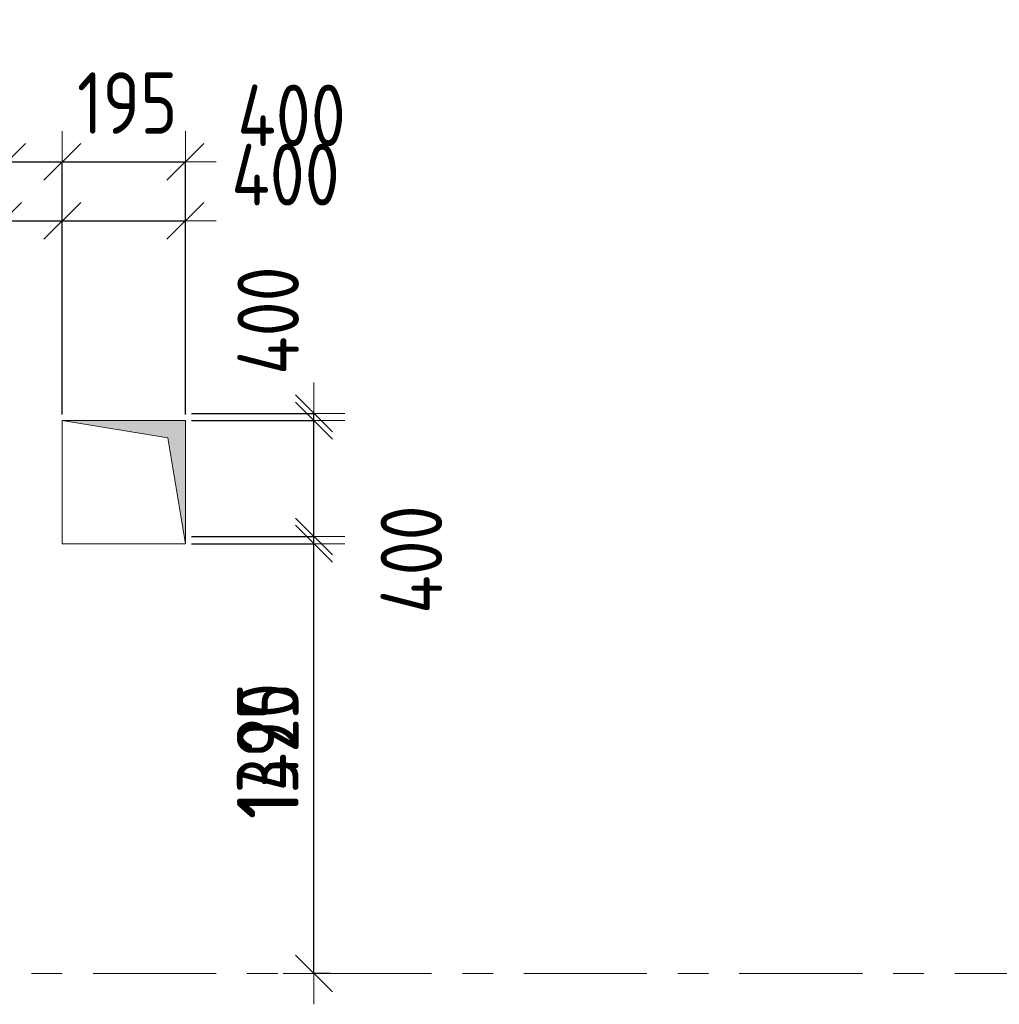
# Model space of a CAD drawing. Header units: metres. Extents: x -38 to 89, y -15 to 21.
# Tile 17 of 129: x 16.03 to 19.21, y 3.2 to 6.4. Entities that reach past the tile are written whole.
import ezdxf

# ---------------------------------------------------------------- set-up
doc = ezdxf.new("R2010")
doc.units = ezdxf.units.M
doc.header["$PDMODE"] = 65
doc.linetypes.add('______11', pattern=[0.5, 0.4, -0.05, 0, -0.05])
doc.linetypes.add('______5', pattern=[1.1, 0.8, -0.1, 0.1, -0.1])
for name, color, linetype, lineweight in [('XR$2$Осевая линия (1)', 7, '______5', 13), ('XR$3$Перекрытие (1)', 7, 'Continuous', 35), ('XR$4$Размерная линия (1)', 7, 'Continuous', 13), ('XR$5$Размерная линия (1)', 7, 'Continuous', 13)]:
    doc.layers.add(name, color=color, linetype=linetype, lineweight=lineweight)
doc.layers.add('XR$3$Макрос проема_ отверстия', color=7, linetype='Continuous', lineweight=13, true_color=0x2d2d2d)
doc.styles.add('ISOCPEUR', font='txt')
doc.dimstyles.new('DIMSTYLE_3', dxfattribs={"dimtxt": 0.2, "dimasz": 0.2, "dimexe": 0, "dimexo": 0, "dimgap": 0.1, "dimtad": 2, "dimdec": 0, "dimlfac": 1000, "dimrnd": 5, "dimzin": 12, "dimdsep": 46, "dimtxsty": 'ISOCPEUR', "dimblk1": 'ALL_ML_STRICH', "dimblk2": 'ALL_ML_STRICH', "dimsah": 1, "dimcen": 0, "dimclrd": 7, "dimclre": 256, "dimclrt": 7, "dimadec": 0, "dimazin": 0, "dimtfac": 1, "dimtdec": 0, "dimtix": 1, "dimtmove": 2, "dimatfit": 3, "dimfxl": 0, "dimtzin": 0, "dimlwd": 0, "dimlwe": -3, "dimarcsym": 0})
doc.dimstyles.new('DIMSTYLE_6', dxfattribs={"dimtxt": 0.2, "dimasz": 0.2, "dimexe": 0, "dimexo": 0, "dimgap": 0.1, "dimtad": 2, "dimdec": 0, "dimlfac": 1000, "dimrnd": 5, "dimzin": 12, "dimdsep": 46, "dimtxsty": 'ISOCPEUR', "dimblk1": 'ALL_ML_STRICH', "dimblk2": 'ALL_ML_STRICH', "dimsah": 1, "dimcen": 0, "dimclrd": 7, "dimclre": 256, "dimclrt": 7, "dimadec": 0, "dimazin": 0, "dimtfac": 1, "dimtdec": 0, "dimtix": 1, "dimtmove": 2, "dimatfit": 3, "dimfxl": 0, "dimtvp": 1.2, "dimtzin": 0, "dimlwd": 0, "dimlwe": -3, "dimarcsym": 0})
doc.dimstyles.new('DIMSTYLE_7', dxfattribs={"dimtxt": 0.2, "dimasz": 0.2, "dimexe": 0, "dimexo": 0, "dimgap": 0.1, "dimtad": 0, "dimdec": 0, "dimlfac": 1000, "dimrnd": 5, "dimzin": 12, "dimdsep": 46, "dimtxsty": 'ISOCPEUR', "dimblk1": 'ALL_ML_STRICH', "dimblk2": 'ALL_ML_STRICH', "dimsah": 1, "dimcen": 0, "dimclrd": 7, "dimclre": 256, "dimclrt": 7, "dimadec": 0, "dimazin": 0, "dimtfac": 1, "dimtdec": 0, "dimtix": 1, "dimtmove": 2, "dimatfit": 3, "dimfxl": 0, "dimtvp": 1.2, "dimtzin": 0, "dimlwd": 0, "dimlwe": -3, "dimarcsym": 0})

# ---------------------------------------------------------------- blocks, each defined once
blk = doc.blocks.new('Отображение проема', base_point=(-1.1579, -49.3094))
at = {"layer": 'XR$3$Макрос проема_ отверстия', "true_color": 0x000000, "transparency": 33554687}
blk.add_hatch(color=18, dxfattribs=at).paths.add_polyline_path([(-1.1579, -50.1094), (-1.0448, -49.4225), (-0.3579, -49.3094), (-1.1579, -49.3094)])
at = {"layer": 'XR$3$Макрос проема_ отверстия', "transparency": 33554687}
for p, q in [((-1.1579, -50.1094), (-1.1579, -49.3094)), ((-1.1579, -49.3094), (-0.3579, -49.3094)), ((-1.0448, -49.4225), (-0.3579, -49.3094)), ((-1.1579, -50.1094), (-1.0448, -49.4225))]:
    blk.add_line(p, q, dxfattribs=at)
blk = doc.blocks.new('ALL_ML_STRICH')
at = {"color": 0, "linetype": 'ByBlock', "lineweight": -2}
for p, q in [((0, -0.5), (0, 0.5)), ((-0.3, -0.3), (0.3, 0.3)), ((-1, 0), (0.5, 0))]:
    blk.add_line(p, q, dxfattribs=at)
blk = doc.blocks.new('*D118')
at = {"layer": 'DEFPOINTS', "color": 7, "linetype": 'Continuous', "lineweight": 13, "transparency": 33554687}
for p in [(16.57, 4.7199), (16.9878, 3.3), (17.0609, 3.3)]:
    blk.add_point(p, dxfattribs=at)
at = {"layer": 'XR$4$Размерная линия (1)', "color": 9, "linetype": 'Continuous', "lineweight": -2, "true_color": 0xc7c7c7, "transparency": 33554687}
for p, q in [((16.59, 4.7199), (16.9878, 4.7199)), ((17.0409, 3.3), (16.9878, 3.3))]:
    blk.add_line(p, q, dxfattribs=at)
at = {"layer": 'XR$4$Размерная линия (1)', "color": 7, "linetype": 'Continuous', "lineweight": -2, "transparency": 33554687}
blk.add_line((16.9878, 3.3), (16.9878, 4.7199), dxfattribs=at)
at = {"layer": 'XR$4$Размерная линия (1)', "color": 7, "linetype": 'Continuous', "lineweight": 13, "transparency": 33554687, "xscale": 0.2, "yscale": 0.2, "zscale": 0.2}
for p, rotation in [((16.9878, 4.7199), 90), ((16.9878, 3.3), 270)]:
    blk.add_blockref('ALL_ML_STRICH', p, dxfattribs=dict(at, rotation=rotation))
at = {"layer": 'XR$4$Размерная линия (1)', "color": 7, "linetype": 'Continuous', "lineweight": 13, "transparency": 33554687, "insert": (16.8378, 4.0266), "char_height": 0.2, "width": 0.666667, "attachment_point": 5, "rotation": 90, "style": 'ISOCPEUR'}
blk.add_mtext('\\W0.83;\\A1;{1420}', dxfattribs=at)
blk = doc.blocks.new('*D119')
at = {"layer": 'DEFPOINTS', "color": 7, "linetype": 'Continuous', "lineweight": 13, "transparency": 33554687}
for p in [(16.57, 5.1199), (16.57, 4.7199), (16.9878, 4.7199)]:
    blk.add_point(p, dxfattribs=at)
at = {"layer": 'XR$4$Размерная линия (1)', "color": 9, "linetype": 'Continuous', "lineweight": -2, "true_color": 0xc7c7c7, "transparency": 33554687}
for p, q in [((16.59, 5.1199), (16.9878, 5.1199)), ((16.59, 4.7199), (16.9878, 4.7199))]:
    blk.add_line(p, q, dxfattribs=at)
at = {"layer": 'XR$4$Размерная линия (1)', "color": 7, "linetype": 'Continuous', "lineweight": -2, "transparency": 33554687}
blk.add_line((16.9878, 4.7199), (16.9878, 5.1199), dxfattribs=at)
at = {"layer": 'XR$4$Размерная линия (1)', "color": 7, "linetype": 'Continuous', "lineweight": 13, "transparency": 33554687, "xscale": 0.2, "yscale": 0.2, "zscale": 0.2}
for p, rotation in [((16.9878, 5.1199), 90), ((16.9878, 4.7199), 270)]:
    blk.add_blockref('ALL_ML_STRICH', p, dxfattribs=dict(at, rotation=rotation))
at = {"layer": 'XR$4$Размерная линия (1)', "color": 7, "linetype": 'Continuous', "lineweight": 13, "transparency": 33554687, "insert": (17.3044, 4.6449), "char_height": 0.2, "width": 0.5, "attachment_point": 5, "rotation": 90, "style": 'ISOCPEUR'}
blk.add_mtext('\\W0.83;\\A1;{400}', dxfattribs=at)
blk = doc.blocks.new('*D220')
at = {"layer": 'DEFPOINTS', "color": 7, "linetype": 'Continuous', "lineweight": 13, "transparency": 33554687}
for p in [(15.327, 5.7455), (15.327, 5.0068), (15.977, 5.0068)]:
    blk.add_point(p, dxfattribs=at)
at = {"layer": 'XR$4$Размерная линия (1)', "color": 9, "linetype": 'Continuous', "lineweight": -2, "true_color": 0xc7c7c7, "transparency": 33554687}
for p, q in [((15.327, 5.0268), (15.327, 5.7455)), ((15.977, 5.0268), (15.977, 5.7455))]:
    blk.add_line(p, q, dxfattribs=at)
at = {"layer": 'XR$4$Размерная линия (1)', "color": 7, "linetype": 'Continuous', "lineweight": -2, "transparency": 33554687}
blk.add_line((15.327, 5.7455), (15.977, 5.7455), dxfattribs=at)
at = {"layer": 'XR$4$Размерная линия (1)', "color": 7, "linetype": 'Continuous', "lineweight": 13, "transparency": 33554687, "xscale": 0.2, "yscale": 0.2, "zscale": 0.2, "rotation": 180}
blk.add_blockref('ALL_ML_STRICH', (15.327, 5.7455), dxfattribs=at)
at = {"layer": 'XR$4$Размерная линия (1)', "color": 7, "linetype": 'Continuous', "lineweight": 13, "transparency": 33554687, "xscale": 0.2, "yscale": 0.2, "zscale": 0.2}
blk.add_blockref('ALL_ML_STRICH', (15.977, 5.7455), dxfattribs=at)
at = {"layer": 'XR$4$Размерная линия (1)', "color": 7, "linetype": 'Continuous', "lineweight": 13, "transparency": 33554687, "insert": (15.6604, 5.8955), "char_height": 0.2, "width": 0.5, "attachment_point": 5, "style": 'ISOCPEUR'}
blk.add_mtext('\\W0.83;\\A1;{650}', dxfattribs=at)
blk = doc.blocks.new('*D221')
at = {"layer": 'DEFPOINTS', "color": 7, "linetype": 'Continuous', "lineweight": 13, "transparency": 33554687}
for p in [(15.977, 5.7455), (16.17, 5.1199), (15.977, 5.0068)]:
    blk.add_point(p, dxfattribs=at)
at = {"layer": 'XR$4$Размерная линия (1)', "color": 9, "linetype": 'Continuous', "lineweight": -2, "true_color": 0xc7c7c7, "transparency": 33554687}
for p, q in [((15.977, 5.0268), (15.977, 5.7455)), ((16.17, 5.1399), (16.17, 5.7455))]:
    blk.add_line(p, q, dxfattribs=at)
at = {"layer": 'XR$4$Размерная линия (1)', "color": 7, "linetype": 'Continuous', "lineweight": -2, "transparency": 33554687}
blk.add_line((15.977, 5.7455), (16.17, 5.7455), dxfattribs=at)
at = {"layer": 'XR$4$Размерная линия (1)', "color": 7, "linetype": 'Continuous', "lineweight": 13, "transparency": 33554687, "xscale": 0.2, "yscale": 0.2, "zscale": 0.2, "rotation": 180}
blk.add_blockref('ALL_ML_STRICH', (15.977, 5.7455), dxfattribs=at)
at = {"layer": 'XR$4$Размерная линия (1)', "color": 7, "linetype": 'Continuous', "lineweight": 13, "transparency": 33554687, "xscale": 0.2, "yscale": 0.2, "zscale": 0.2}
blk.add_blockref('ALL_ML_STRICH', (16.17, 5.7455), dxfattribs=at)
at = {"layer": 'XR$4$Размерная линия (1)', "color": 7, "linetype": 'Continuous', "lineweight": 13, "transparency": 33554687, "insert": (16.3811, 6.1283), "char_height": 0.2, "width": 0.5, "attachment_point": 5, "style": 'ISOCPEUR'}
blk.add_mtext('\\W0.83;\\A1;{195}', dxfattribs=at)
blk = doc.blocks.new('*D222')
at = {"layer": 'DEFPOINTS', "color": 7, "linetype": 'Continuous', "lineweight": 13, "transparency": 33554687}
for p in [(16.17, 5.7455), (16.17, 5.1199), (16.57, 5.1199)]:
    blk.add_point(p, dxfattribs=at)
at = {"layer": 'XR$4$Размерная линия (1)', "color": 9, "linetype": 'Continuous', "lineweight": -2, "true_color": 0xc7c7c7, "transparency": 33554687}
for p, q in [((16.17, 5.1399), (16.17, 5.7455)), ((16.57, 5.1399), (16.57, 5.7455))]:
    blk.add_line(p, q, dxfattribs=at)
at = {"layer": 'XR$4$Размерная линия (1)', "color": 7, "linetype": 'Continuous', "lineweight": -2, "transparency": 33554687}
blk.add_line((16.17, 5.7455), (16.57, 5.7455), dxfattribs=at)
at = {"layer": 'XR$4$Размерная линия (1)', "color": 7, "linetype": 'Continuous', "lineweight": 13, "transparency": 33554687, "xscale": 0.2, "yscale": 0.2, "zscale": 0.2, "rotation": 180}
blk.add_blockref('ALL_ML_STRICH', (16.17, 5.7455), dxfattribs=at)
at = {"layer": 'XR$4$Размерная линия (1)', "color": 7, "linetype": 'Continuous', "lineweight": 13, "transparency": 33554687, "xscale": 0.2, "yscale": 0.2, "zscale": 0.2}
blk.add_blockref('ALL_ML_STRICH', (16.57, 5.7455), dxfattribs=at)
at = {"layer": 'XR$4$Размерная линия (1)', "color": 7, "linetype": 'Continuous', "lineweight": 13, "transparency": 33554687, "insert": (16.8956, 5.8956), "char_height": 0.2, "width": 0.5, "attachment_point": 5, "style": 'ISOCPEUR'}
blk.add_mtext('\\W0.83;\\A1;{400}', dxfattribs=at)
blk = doc.blocks.new('*D663')
at = {"layer": 'DEFPOINTS', "color": 7, "linetype": 'Continuous', "lineweight": 13, "transparency": 33554687}
for p in [(13.85, 5.9373), (13.85, 5.13), (15.99, 5.0965)]:
    blk.add_point(p, dxfattribs=at)
at = {"layer": 'XR$5$Размерная линия (1)', "color": 9, "linetype": 'Continuous', "lineweight": -2, "true_color": 0xc7c7c7, "transparency": 33554687}
for p, q in [((13.85, 5.15), (13.85, 5.9373)), ((15.99, 5.1165), (15.99, 5.9373))]:
    blk.add_line(p, q, dxfattribs=at)
at = {"layer": 'XR$5$Размерная линия (1)', "color": 7, "linetype": 'Continuous', "lineweight": -2, "transparency": 33554687}
blk.add_line((13.85, 5.9373), (15.99, 5.9373), dxfattribs=at)
at = {"layer": 'XR$5$Размерная линия (1)', "color": 7, "linetype": 'Continuous', "lineweight": 13, "transparency": 33554687, "xscale": 0.2, "yscale": 0.2, "zscale": 0.2, "rotation": 180}
blk.add_blockref('ALL_ML_STRICH', (13.85, 5.9373), dxfattribs=at)
at = {"layer": 'XR$5$Размерная линия (1)', "color": 7, "linetype": 'Continuous', "lineweight": 13, "transparency": 33554687, "xscale": 0.2, "yscale": 0.2, "zscale": 0.2}
blk.add_blockref('ALL_ML_STRICH', (15.99, 5.9373), dxfattribs=at)
at = {"layer": 'XR$5$Размерная линия (1)', "color": 7, "linetype": 'Continuous', "lineweight": 13, "transparency": 33554687, "insert": (14.9366, 6.0873), "char_height": 0.2, "width": 0.666667, "attachment_point": 5, "style": 'ISOCPEUR'}
blk.add_mtext('\\W0.83;\\A1;{2140}', dxfattribs=at)
blk = doc.blocks.new('*D664')
at = {"layer": 'DEFPOINTS', "color": 7, "linetype": 'Continuous', "lineweight": 13, "transparency": 33554687}
for p in [(15.99, 5.9373), (15.99, 5.0965), (16.17, 5.0966)]:
    blk.add_point(p, dxfattribs=at)
at = {"layer": 'XR$5$Размерная линия (1)', "color": 9, "linetype": 'Continuous', "lineweight": -2, "true_color": 0xc7c7c7, "transparency": 33554687}
for p, q in [((15.99, 5.1165), (15.99, 5.9373)), ((16.17, 5.1166), (16.17, 5.9373))]:
    blk.add_line(p, q, dxfattribs=at)
at = {"layer": 'XR$5$Размерная линия (1)', "color": 7, "linetype": 'Continuous', "lineweight": -2, "transparency": 33554687}
blk.add_line((15.99, 5.9373), (16.17, 5.9373), dxfattribs=at)
at = {"layer": 'XR$5$Размерная линия (1)', "color": 7, "linetype": 'Continuous', "lineweight": 13, "transparency": 33554687, "xscale": 0.2, "yscale": 0.2, "zscale": 0.2, "rotation": 180}
blk.add_blockref('ALL_ML_STRICH', (15.99, 5.9373), dxfattribs=at)
at = {"layer": 'XR$5$Размерная линия (1)', "color": 7, "linetype": 'Continuous', "lineweight": 13, "transparency": 33554687, "xscale": 0.2, "yscale": 0.2, "zscale": 0.2}
blk.add_blockref('ALL_ML_STRICH', (16.17, 5.9373), dxfattribs=at)
at = {"layer": 'XR$5$Размерная линия (1)', "color": 7, "linetype": 'Continuous', "lineweight": 13, "transparency": 33554687, "insert": (15.7782, 6.2679), "char_height": 0.2, "width": 0.5, "attachment_point": 5, "style": 'ISOCPEUR'}
blk.add_mtext('\\W0.83;\\A1;{180}', dxfattribs=at)
blk = doc.blocks.new('*D665')
at = {"layer": 'DEFPOINTS', "color": 7, "linetype": 'Continuous', "lineweight": 13, "transparency": 33554687}
for p in [(16.17, 5.9373), (16.17, 5.0966), (16.57, 5.0966)]:
    blk.add_point(p, dxfattribs=at)
at = {"layer": 'XR$5$Размерная линия (1)', "color": 9, "linetype": 'Continuous', "lineweight": -2, "true_color": 0xc7c7c7, "transparency": 33554687}
for p, q in [((16.17, 5.1166), (16.17, 5.9373)), ((16.57, 5.1166), (16.57, 5.9373))]:
    blk.add_line(p, q, dxfattribs=at)
at = {"layer": 'XR$5$Размерная линия (1)', "color": 7, "linetype": 'Continuous', "lineweight": -2, "transparency": 33554687}
blk.add_line((16.17, 5.9373), (16.57, 5.9373), dxfattribs=at)
at = {"layer": 'XR$5$Размерная линия (1)', "color": 7, "linetype": 'Continuous', "lineweight": 13, "transparency": 33554687, "xscale": 0.2, "yscale": 0.2, "zscale": 0.2, "rotation": 180}
blk.add_blockref('ALL_ML_STRICH', (16.17, 5.9373), dxfattribs=at)
at = {"layer": 'XR$5$Размерная линия (1)', "color": 7, "linetype": 'Continuous', "lineweight": 13, "transparency": 33554687, "xscale": 0.2, "yscale": 0.2, "zscale": 0.2}
blk.add_blockref('ALL_ML_STRICH', (16.57, 5.9373), dxfattribs=at)
at = {"layer": 'XR$5$Размерная линия (1)', "color": 7, "linetype": 'Continuous', "lineweight": 13, "transparency": 33554687, "insert": (16.9152, 6.0882), "char_height": 0.2, "width": 0.5, "attachment_point": 5, "style": 'ISOCPEUR'}
blk.add_mtext('\\W0.83;\\A1;{400}', dxfattribs=at)
blk = doc.blocks.new('*D666')
at = {"layer": 'DEFPOINTS', "color": 7, "linetype": 'Continuous', "lineweight": 13, "transparency": 33554687}
for p in [(16.57, 4.6966), (16.9878, 3.3), (17.0609, 3.3)]:
    blk.add_point(p, dxfattribs=at)
at = {"layer": 'XR$5$Размерная линия (1)', "color": 9, "linetype": 'Continuous', "lineweight": -2, "true_color": 0xc7c7c7, "transparency": 33554687}
for p, q in [((16.59, 4.6966), (16.9878, 4.6966)), ((17.0409, 3.3), (16.9878, 3.3))]:
    blk.add_line(p, q, dxfattribs=at)
at = {"layer": 'XR$5$Размерная линия (1)', "color": 7, "linetype": 'Continuous', "lineweight": -2, "transparency": 33554687}
blk.add_line((16.9878, 3.3), (16.9878, 4.6966), dxfattribs=at)
at = {"layer": 'XR$5$Размерная линия (1)', "color": 7, "linetype": 'Continuous', "lineweight": 13, "transparency": 33554687, "xscale": 0.2, "yscale": 0.2, "zscale": 0.2}
for p, rotation in [((16.9878, 4.6966), 90), ((16.9878, 3.3), 270)]:
    blk.add_blockref('ALL_ML_STRICH', p, dxfattribs=dict(at, rotation=rotation))
at = {"layer": 'XR$5$Размерная линия (1)', "color": 7, "linetype": 'Continuous', "lineweight": 13, "transparency": 33554687, "insert": (16.8378, 4.0233), "char_height": 0.2, "width": 0.666667, "attachment_point": 5, "rotation": 90, "style": 'ISOCPEUR'}
blk.add_mtext('\\W0.83;\\A1;{1395}', dxfattribs=at)
blk = doc.blocks.new('*D667')
at = {"layer": 'DEFPOINTS', "color": 7, "linetype": 'Continuous', "lineweight": 13, "transparency": 33554687}
for p in [(16.57, 5.0966), (16.57, 4.6966), (16.9878, 4.6966)]:
    blk.add_point(p, dxfattribs=at)
at = {"layer": 'XR$5$Размерная линия (1)', "color": 9, "linetype": 'Continuous', "lineweight": -2, "true_color": 0xc7c7c7, "transparency": 33554687}
for p, q in [((16.59, 5.0966), (16.9878, 5.0966)), ((16.59, 4.6966), (16.9878, 4.6966))]:
    blk.add_line(p, q, dxfattribs=at)
at = {"layer": 'XR$5$Размерная линия (1)', "color": 7, "linetype": 'Continuous', "lineweight": -2, "transparency": 33554687}
blk.add_line((16.9878, 4.6966), (16.9878, 5.0966), dxfattribs=at)
at = {"layer": 'XR$5$Размерная линия (1)', "color": 7, "linetype": 'Continuous', "lineweight": 13, "transparency": 33554687, "xscale": 0.2, "yscale": 0.2, "zscale": 0.2}
for p, rotation in [((16.9878, 5.0966), 90), ((16.9878, 4.6966), 270)]:
    blk.add_blockref('ALL_ML_STRICH', p, dxfattribs=dict(at, rotation=rotation))
at = {"layer": 'XR$5$Размерная линия (1)', "color": 7, "linetype": 'Continuous', "lineweight": 13, "transparency": 33554687, "insert": (16.839, 5.4214), "char_height": 0.2, "width": 0.5, "attachment_point": 5, "rotation": 90, "style": 'ISOCPEUR'}
blk.add_mtext('\\W0.83;\\A1;{400}', dxfattribs=at)

msp = doc.modelspace()

# ---------------------------------------------------------------- linework, layer by layer
at = {"layer": 'XR$2$Осевая линия (1)', "color": 253, "linetype": '______11', "lineweight": 13, "true_color": 0xa0a0a0, "transparency": 33554687}
msp.add_line((-2.63, 3.3), (62.6, 3.3), dxfattribs=at)
at = {"layer": 'XR$3$Перекрытие (1)', "color": 7, "linetype": 'Continuous', "lineweight": 13, "transparency": 33554687}
for p, q in [((16.57, 5.0966), (16.17, 5.0965)), ((16.17, 5.0965), (16.17, 4.6965)), ((16.57, 4.6966), (16.57, 5.0966)), ((16.17, 4.6965), (16.57, 4.6966))]:
    msp.add_line(p, q, dxfattribs=at)

# ---------------------------------------------------------------- block references
at = {"layer": 'XR$3$Макрос проема_ отверстия', "transparency": 33554687, "xscale": 0.500103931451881, "yscale": 0.4999999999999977, "rotation": 270}
msp.add_blockref('Отображение проема', (16.57, 5.0966), dxfattribs=at)

# ---------------------------------------------------------------- dimensions: what is measured, and where the dimension line sits
at = {"layer": 'XR$4$Размерная линия (1)', "color": 7, "linetype": 'Continuous', "lineweight": 13, "transparency": 33554687}
for base, p1, p2, dimstyle, picture, middle in [((16.17, 5.7455), (15.977, 5.0268), (16.17, 5.1399), 'DIMSTYLE_6', '*D221', (16.3811, 6.1283)), ((15.977, 5.7455), (15.327, 5.0268), (15.977, 5.0268), 'DIMSTYLE_3', '*D220', (15.6604, 5.8955)), ((16.57, 5.7455), (16.17, 5.1399), (16.57, 5.1399), 'DIMSTYLE_6', '*D222', (16.8956, 5.8956))]:
    dim = msp.add_linear_dim(base=base, p1=p1, p2=p2, dimstyle=dimstyle, override={"dimpost": '<>', "dimclrd": 7, "dimclre": 9, "dimclrt": 7, "dimlwd": 0, "dimlwe": 65533}, dxfattribs=at)
    dim.commit()
    dim.dimension.update_dxf_attribs({"geometry": picture, "text_midpoint": middle, "dimtype": 160})
for base, p1, p2, dimstyle, picture, middle in [((16.9878, 5.1199), (16.59, 4.7199), (16.59, 5.1199), 'DIMSTYLE_7', '*D119', (17.3044, 4.6449)), ((16.9878, 4.7199), (17.0409, 3.3), (16.59, 4.7199), 'DIMSTYLE_3', '*D118', (16.8378, 4.0266))]:
    dim = msp.add_linear_dim(base=base, p1=p1, p2=p2, angle=90, dimstyle=dimstyle, override={"dimpost": '<>', "dimclrd": 7, "dimclre": 9, "dimclrt": 7, "dimlwd": 0, "dimlwe": 65533}, dxfattribs=at)
    dim.commit()
    dim.dimension.update_dxf_attribs({"geometry": picture, "text_midpoint": middle, "dimtype": 160})
at = {"layer": 'XR$5$Размерная линия (1)', "color": 7, "linetype": 'Continuous', "lineweight": 13, "transparency": 33554687}
for base, p1, p2, dimstyle, picture, middle in [((16.17, 5.9373), (15.99, 5.1165), (16.17, 5.1166), 'DIMSTYLE_6', '*D664', (15.7782, 6.2679)), ((15.99, 5.9373), (13.85, 5.15), (15.99, 5.1165), 'DIMSTYLE_3', '*D663', (14.9366, 6.0873)), ((16.57, 5.9373), (16.17, 5.1166), (16.57, 5.1166), 'DIMSTYLE_6', '*D665', (16.9152, 6.0882))]:
    dim = msp.add_linear_dim(base=base, p1=p1, p2=p2, dimstyle=dimstyle, override={"dimpost": '<>', "dimclrd": 7, "dimclre": 9, "dimclrt": 7, "dimlwd": 0, "dimlwe": 65533}, dxfattribs=at)
    dim.commit()
    dim.dimension.update_dxf_attribs({"geometry": picture, "text_midpoint": middle, "dimtype": 160})
for base, p1, p2, dimstyle, picture, middle in [((16.9878, 5.0966), (16.59, 4.6966), (16.59, 5.0966), 'DIMSTYLE_6', '*D667', (16.839, 5.4214)), ((16.9878, 4.6966), (17.0409, 3.3), (16.59, 4.6966), 'DIMSTYLE_3', '*D666', (16.8378, 4.0233))]:
    dim = msp.add_linear_dim(base=base, p1=p1, p2=p2, angle=90, dimstyle=dimstyle, override={"dimpost": '<>', "dimclrd": 7, "dimclre": 9, "dimclrt": 7, "dimlwd": 0, "dimlwe": 65533}, dxfattribs=at)
    dim.commit()
    dim.dimension.update_dxf_attribs({"geometry": picture, "text_midpoint": middle, "dimtype": 160})

doc.saveas('drawing.dxf')
